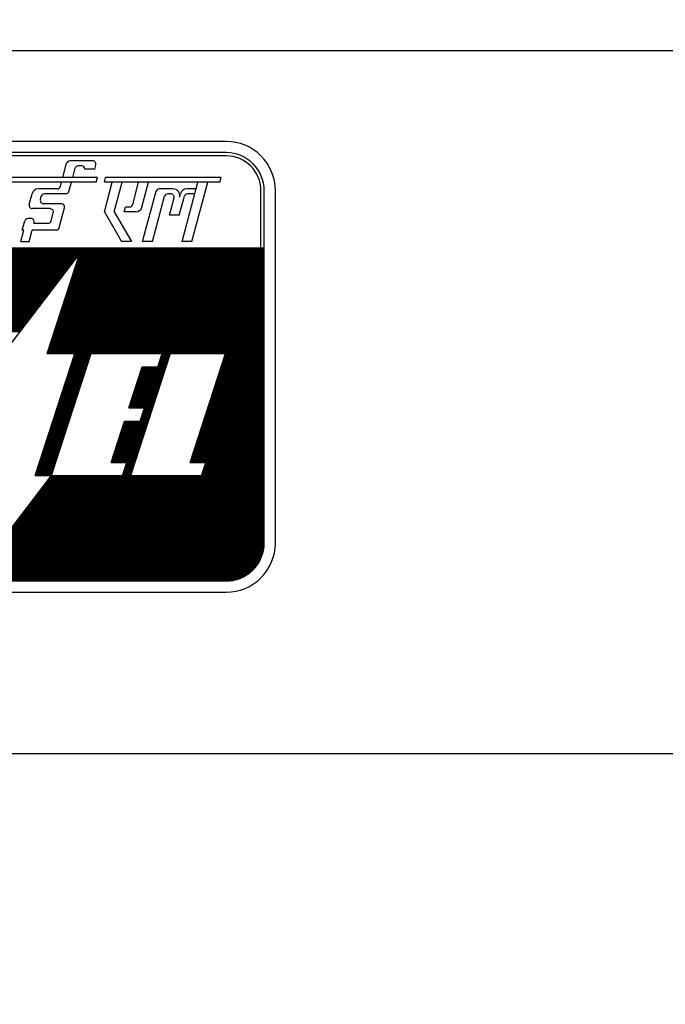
# Model space of a CAD drawing. Extents: x -287416 to 4934791, y -504132 to 1826789.
# Tile 72 of 132: x 116019 to 118773, y -177280 to -173077. Entities that reach past the tile are written whole.
import ezdxf

# ---------------------------------------------------------------- set-up
doc = ezdxf.new("R2010")
doc.units = 0
doc.header["$LTSCALE"] = 800
doc.header["$MEASUREMENT"] = 0
doc.linetypes.add('CONTINOUS', pattern=[0])
doc.layers.get('0').update_dxf_attribs({"linetype": 'CONTINUOUS'})
doc.layers.add('TEXT', color=3, linetype='CONTINUOUS', lineweight=15)
doc.styles.add('ROMANS', font='ISO9.shx', dxfattribs={"width": 0.8})

# ---------------------------------------------------------------- blocks, each defined once
blk = doc.blocks.new('*X31')
at = {"color": 0}
for p, q in [((1.977, 11.67), (16.977, 11.67)), ((1.977, 11.64), (16.977, 11.64)), ((1.977, 11.61), (16.977, 11.61)), ((1.977, 11.58), (16.977, 11.58)), ((1.977, 11.55), (16.977, 11.55)), ((9.68, 11.49), (11.702, 11.49)), ((9.69, 11.52), (11.724, 11.52)), ((11.719, 11.49), (16.977, 11.49)), ((11.729, 11.52), (16.977, 11.52)), ((9.592, 11.22), (11.495, 11.22)), ((9.602, 11.25), (11.518, 11.25)), ((9.612, 11.28), (11.541, 11.28)), ((9.622, 11.31), (11.564, 11.31)), ((9.631, 11.34), (11.587, 11.34)), ((9.641, 11.37), (11.61, 11.37)), ((9.651, 11.4), (11.633, 11.4)), ((9.661, 11.43), (11.656, 11.43)), ((9.67, 11.46), (11.679, 11.46)), ((11.631, 11.22), (16.977, 11.22)), ((11.641, 11.25), (16.977, 11.25)), ((11.651, 11.28), (16.977, 11.28)), ((11.661, 11.31), (16.977, 11.31)), ((11.67, 11.34), (16.977, 11.34)), ((11.68, 11.37), (16.977, 11.37)), ((11.69, 11.4), (16.977, 11.4)), ((11.7, 11.43), (16.977, 11.43)), ((11.709, 11.46), (16.977, 11.46)), ((9.505, 10.95), (11.289, 10.95)), ((9.514, 10.98), (11.312, 10.98)), ((9.524, 11.01), (11.335, 11.01)), ((9.534, 11.04), (11.358, 11.04)), ((9.544, 11.07), (11.381, 11.07)), ((9.553, 11.1), (11.404, 11.1)), ((9.563, 11.13), (11.427, 11.13)), ((9.573, 11.16), (11.45, 11.16)), ((9.583, 11.19), (11.473, 11.19)), ((11.544, 10.95), (16.977, 10.95)), ((11.553, 10.98), (16.977, 10.98)), ((11.563, 11.01), (16.977, 11.01)), ((11.573, 11.04), (16.977, 11.04)), ((11.583, 11.07), (16.977, 11.07)), ((11.592, 11.1), (16.977, 11.1)), ((11.602, 11.13), (16.977, 11.13)), ((11.612, 11.16), (16.977, 11.16)), ((11.622, 11.19), (16.977, 11.19)), ((9.407, 10.65), (11.06, 10.65)), ((9.417, 10.68), (11.083, 10.68)), ((9.427, 10.71), (11.106, 10.71)), ((9.436, 10.74), (11.129, 10.74)), ((9.446, 10.77), (11.152, 10.77)), ((9.456, 10.8), (11.175, 10.8)), ((9.466, 10.83), (11.198, 10.83)), ((9.475, 10.86), (11.221, 10.86)), ((9.485, 10.89), (11.244, 10.89)), ((9.495, 10.92), (11.266, 10.92)), ((11.446, 10.65), (16.977, 10.65)), ((11.456, 10.68), (16.977, 10.68)), ((11.466, 10.71), (16.977, 10.71)), ((11.475, 10.74), (16.977, 10.74)), ((11.485, 10.77), (16.977, 10.77)), ((11.495, 10.8), (16.977, 10.8)), ((11.505, 10.83), (16.977, 10.83)), ((11.514, 10.86), (16.977, 10.86)), ((11.524, 10.89), (16.977, 10.89)), ((11.534, 10.92), (16.977, 10.92)), ((9.319, 10.38), (10.854, 10.38)), ((9.329, 10.41), (10.877, 10.41)), ((9.339, 10.44), (10.9, 10.44)), ((9.349, 10.47), (10.923, 10.47)), ((9.358, 10.5), (10.946, 10.5)), ((9.368, 10.53), (10.969, 10.53)), ((9.378, 10.56), (10.992, 10.56)), ((9.388, 10.59), (11.014, 10.59)), ((9.397, 10.62), (11.037, 10.62)), ((11.359, 10.38), (16.977, 10.38)), ((11.368, 10.41), (16.977, 10.41)), ((11.378, 10.44), (16.977, 10.44)), ((11.388, 10.47), (16.977, 10.47)), ((11.398, 10.5), (16.977, 10.5)), ((11.407, 10.53), (16.977, 10.53)), ((11.417, 10.56), (16.977, 10.56)), ((11.427, 10.59), (16.977, 10.59)), ((11.437, 10.62), (16.977, 10.62)), ((9.232, 10.11), (10.648, 10.11)), ((9.241, 10.14), (10.671, 10.14)), ((9.251, 10.17), (10.694, 10.17)), ((9.261, 10.2), (10.717, 10.2)), ((9.271, 10.23), (10.74, 10.23)), ((9.28, 10.26), (10.763, 10.26)), ((9.29, 10.29), (10.785, 10.29)), ((9.3, 10.32), (10.808, 10.32)), ((9.31, 10.35), (10.831, 10.35)), ((11.271, 10.11), (16.977, 10.11)), ((11.281, 10.14), (16.977, 10.14)), ((11.29, 10.17), (16.977, 10.17)), ((11.3, 10.2), (16.977, 10.2)), ((11.31, 10.23), (16.977, 10.23)), ((11.32, 10.26), (16.977, 10.26)), ((11.329, 10.29), (16.977, 10.29)), ((11.339, 10.32), (16.977, 10.32)), ((11.349, 10.35), (16.977, 10.35)), ((9.134, 9.81), (10.419, 9.81)), ((9.144, 9.84), (10.442, 9.84)), ((9.154, 9.87), (10.465, 9.87)), ((9.163, 9.9), (10.488, 9.9)), ((9.173, 9.93), (10.511, 9.93)), ((9.183, 9.96), (10.534, 9.96)), ((9.193, 9.99), (10.556, 9.99)), ((9.202, 10.02), (10.579, 10.02)), ((9.212, 10.05), (10.602, 10.05)), ((9.222, 10.08), (10.625, 10.08)), ((11.173, 9.81), (16.977, 9.81)), ((11.183, 9.84), (16.977, 9.84)), ((11.193, 9.87), (16.977, 9.87)), ((11.203, 9.9), (16.977, 9.9)), ((11.212, 9.93), (16.977, 9.93)), ((11.222, 9.96), (16.977, 9.96)), ((11.232, 9.99), (16.977, 9.99)), ((11.242, 10.02), (16.977, 10.02)), ((11.251, 10.05), (16.977, 10.05)), ((11.261, 10.08), (16.977, 10.08)), ((9.047, 9.54), (10.213, 9.54)), ((9.056, 9.57), (10.236, 9.57)), ((9.066, 9.6), (10.259, 9.6)), ((9.076, 9.63), (10.282, 9.63)), ((9.086, 9.66), (10.304, 9.66)), ((9.095, 9.69), (10.327, 9.69)), ((9.105, 9.72), (10.35, 9.72)), ((9.115, 9.75), (10.373, 9.75)), ((9.125, 9.78), (10.396, 9.78)), ((11.086, 9.54), (16.977, 9.54)), ((11.095, 9.57), (16.977, 9.57)), ((11.105, 9.6), (16.977, 9.6)), ((11.115, 9.63), (16.977, 9.63)), ((11.125, 9.66), (16.977, 9.66)), ((11.134, 9.69), (16.977, 9.69)), ((11.144, 9.72), (16.977, 9.72)), ((11.154, 9.75), (16.977, 9.75)), ((11.164, 9.78), (16.977, 9.78)), ((8.969, 9.3), (10.03, 9.3)), ((8.978, 9.33), (10.053, 9.33)), ((8.988, 9.36), (10.075, 9.36)), ((8.998, 9.39), (10.098, 9.39)), ((9.008, 9.42), (10.121, 9.42)), ((9.017, 9.45), (10.144, 9.45)), ((9.027, 9.48), (10.167, 9.48)), ((9.037, 9.51), (10.19, 9.51)), ((10.998, 9.27), (16.977, 9.27)), ((11.008, 9.3), (16.977, 9.3)), ((11.017, 9.33), (16.977, 9.33)), ((11.027, 9.36), (16.977, 9.36)), ((11.037, 9.39), (16.977, 9.39)), ((11.047, 9.42), (16.977, 9.42)), ((11.056, 9.45), (16.977, 9.45)), ((11.066, 9.48), (16.977, 9.48)), ((11.076, 9.51), (16.977, 9.51)), ((10.9, 8.97), (16.977, 8.97)), ((10.91, 9), (16.977, 9)), ((10.92, 9.03), (16.977, 9.03)), ((10.93, 9.06), (16.977, 9.06)), ((10.939, 9.09), (16.977, 9.09)), ((10.949, 9.12), (16.977, 9.12)), ((10.959, 9.15), (16.977, 9.15)), ((10.969, 9.18), (16.977, 9.18)), ((10.978, 9.21), (16.977, 9.21)), ((10.988, 9.24), (16.977, 9.24)), ((10.813, 8.7), (16.977, 8.7)), ((10.822, 8.73), (16.977, 8.73)), ((10.832, 8.76), (16.977, 8.76)), ((10.842, 8.79), (16.977, 8.79)), ((10.852, 8.82), (16.977, 8.82)), ((10.861, 8.85), (16.977, 8.85)), ((10.871, 8.88), (16.977, 8.88)), ((10.881, 8.91), (16.977, 8.91)), ((10.891, 8.94), (16.977, 8.94)), ((11.51, 8.43), (11.979, 8.43)), ((11.52, 8.46), (11.989, 8.46)), ((11.53, 8.49), (11.998, 8.49)), ((11.539, 8.52), (12.008, 8.52)), ((11.549, 8.55), (12.018, 8.55)), ((11.559, 8.58), (12.028, 8.58)), ((11.569, 8.61), (12.037, 8.61)), ((11.578, 8.64), (12.047, 8.64)), ((11.588, 8.67), (12.057, 8.67)), ((13.994, 8.43), (14.229, 8.43)), ((14.004, 8.46), (14.239, 8.46)), ((14.014, 8.49), (14.248, 8.49)), ((14.024, 8.52), (14.258, 8.52)), ((14.033, 8.55), (14.268, 8.55)), ((14.043, 8.58), (14.278, 8.58)), ((14.053, 8.61), (14.287, 8.61)), ((14.063, 8.64), (14.297, 8.64)), ((14.072, 8.67), (14.307, 8.67)), ((15.799, 8.43), (16.977, 8.43)), ((15.809, 8.46), (16.977, 8.46)), ((15.819, 8.49), (16.977, 8.49)), ((15.828, 8.52), (16.977, 8.52)), ((15.838, 8.55), (16.977, 8.55)), ((15.848, 8.58), (16.977, 8.58)), ((15.858, 8.61), (16.977, 8.61)), ((15.867, 8.64), (16.977, 8.64)), ((15.877, 8.67), (16.977, 8.67)), ((11.413, 8.13), (11.881, 8.13)), ((11.422, 8.16), (11.891, 8.16)), ((11.432, 8.19), (11.901, 8.19)), ((11.442, 8.22), (11.911, 8.22)), ((11.452, 8.25), (11.92, 8.25)), ((11.461, 8.28), (11.93, 8.28)), ((11.471, 8.31), (11.94, 8.31)), ((11.481, 8.34), (11.95, 8.34)), ((11.491, 8.37), (11.959, 8.37)), ((11.5, 8.4), (11.969, 8.4)), ((13.452, 8.13), (14.131, 8.13)), ((13.461, 8.16), (14.141, 8.16)), ((13.471, 8.19), (14.151, 8.19)), ((13.481, 8.22), (14.161, 8.22)), ((13.491, 8.25), (14.17, 8.25)), ((13.5, 8.28), (14.18, 8.28)), ((13.955, 8.31), (14.19, 8.31)), ((13.965, 8.34), (14.2, 8.34)), ((13.975, 8.37), (14.209, 8.37)), ((13.985, 8.4), (14.219, 8.4)), ((15.702, 8.13), (16.977, 8.13)), ((15.711, 8.16), (16.977, 8.16)), ((15.721, 8.19), (16.977, 8.19)), ((15.731, 8.22), (16.977, 8.22)), ((15.741, 8.25), (16.977, 8.25)), ((15.75, 8.28), (16.977, 8.28)), ((15.76, 8.31), (16.977, 8.31)), ((15.77, 8.34), (16.977, 8.34)), ((15.78, 8.37), (16.977, 8.37)), ((15.789, 8.4), (16.977, 8.4)), ((11.325, 7.86), (11.794, 7.86)), ((11.335, 7.89), (11.803, 7.89)), ((11.344, 7.92), (11.813, 7.92)), ((11.354, 7.95), (11.823, 7.95)), ((11.364, 7.98), (11.833, 7.98)), ((11.374, 8.01), (11.842, 8.01)), ((11.383, 8.04), (11.852, 8.04)), ((11.393, 8.07), (11.862, 8.07)), ((11.403, 8.1), (11.872, 8.1)), ((13.364, 7.86), (14.044, 7.86)), ((13.374, 7.89), (14.053, 7.89)), ((13.383, 7.92), (14.063, 7.92)), ((13.393, 7.95), (14.073, 7.95)), ((13.403, 7.98), (14.083, 7.98)), ((13.413, 8.01), (14.092, 8.01)), ((13.422, 8.04), (14.102, 8.04)), ((13.432, 8.07), (14.112, 8.07)), ((13.442, 8.1), (14.122, 8.1)), ((15.614, 7.86), (16.977, 7.86)), ((15.624, 7.89), (16.977, 7.89)), ((15.633, 7.92), (16.977, 7.92)), ((15.643, 7.95), (16.977, 7.95)), ((15.653, 7.98), (16.977, 7.98)), ((15.663, 8.01), (16.977, 8.01)), ((15.672, 8.04), (16.977, 8.04)), ((15.682, 8.07), (16.977, 8.07)), ((15.692, 8.1), (16.977, 8.1)), ((11.237, 7.59), (11.706, 7.59)), ((11.247, 7.62), (11.716, 7.62)), ((11.257, 7.65), (11.725, 7.65)), ((11.266, 7.68), (11.735, 7.68)), ((11.276, 7.71), (11.745, 7.71)), ((11.286, 7.74), (11.755, 7.74)), ((11.296, 7.77), (11.764, 7.77)), ((11.305, 7.8), (11.774, 7.8)), ((11.315, 7.83), (11.784, 7.83)), ((13.276, 7.59), (13.956, 7.59)), ((13.286, 7.62), (13.966, 7.62)), ((13.296, 7.65), (13.975, 7.65)), ((13.305, 7.68), (13.985, 7.68)), ((13.315, 7.71), (13.995, 7.71)), ((13.325, 7.74), (14.005, 7.74)), ((13.335, 7.77), (14.014, 7.77)), ((13.344, 7.8), (14.024, 7.8)), ((13.354, 7.83), (14.034, 7.83)), ((15.526, 7.59), (16.977, 7.59)), ((15.536, 7.62), (16.977, 7.62)), ((15.546, 7.65), (16.977, 7.65)), ((15.555, 7.68), (16.977, 7.68)), ((15.565, 7.71), (16.977, 7.71)), ((15.575, 7.74), (16.977, 7.74)), ((15.585, 7.77), (16.977, 7.77)), ((15.594, 7.8), (16.977, 7.8)), ((15.604, 7.83), (16.977, 7.83)), ((11.14, 7.29), (11.608, 7.29)), ((11.149, 7.32), (11.618, 7.32)), ((11.159, 7.35), (11.628, 7.35)), ((11.169, 7.38), (11.638, 7.38)), ((11.179, 7.41), (11.647, 7.41)), ((11.188, 7.44), (11.657, 7.44)), ((11.198, 7.47), (11.667, 7.47)), ((11.208, 7.5), (11.677, 7.5)), ((11.218, 7.53), (11.686, 7.53)), ((11.227, 7.56), (11.696, 7.56)), ((13.179, 7.29), (13.858, 7.29)), ((13.188, 7.32), (13.868, 7.32)), ((13.198, 7.35), (13.878, 7.35)), ((13.208, 7.38), (13.888, 7.38)), ((13.218, 7.41), (13.897, 7.41)), ((13.227, 7.44), (13.907, 7.44)), ((13.237, 7.47), (13.917, 7.47)), ((13.247, 7.5), (13.927, 7.5)), ((13.257, 7.53), (13.936, 7.53)), ((13.266, 7.56), (13.946, 7.56)), ((15.429, 7.29), (16.977, 7.29)), ((15.438, 7.32), (16.977, 7.32)), ((15.448, 7.35), (16.977, 7.35)), ((15.458, 7.38), (16.977, 7.38)), ((15.468, 7.41), (16.977, 7.41)), ((15.477, 7.44), (16.977, 7.44)), ((15.487, 7.47), (16.977, 7.47)), ((15.497, 7.5), (16.977, 7.5)), ((15.507, 7.53), (16.977, 7.53)), ((15.516, 7.56), (16.977, 7.56)), ((11.052, 7.02), (11.521, 7.02)), ((11.062, 7.05), (11.53, 7.05)), ((11.071, 7.08), (11.54, 7.08)), ((11.081, 7.11), (11.55, 7.11)), ((11.091, 7.14), (11.56, 7.14)), ((11.101, 7.17), (11.569, 7.17)), ((11.11, 7.2), (11.579, 7.2)), ((11.12, 7.23), (11.589, 7.23)), ((11.13, 7.26), (11.599, 7.26)), ((13.13, 7.14), (13.81, 7.14)), ((13.14, 7.17), (13.819, 7.17)), ((13.149, 7.2), (13.829, 7.2)), ((13.159, 7.23), (13.839, 7.23)), ((13.169, 7.26), (13.849, 7.26)), ((13.536, 7.02), (13.771, 7.02)), ((13.546, 7.05), (13.78, 7.05)), ((13.556, 7.08), (13.79, 7.08)), ((13.566, 7.11), (13.8, 7.11)), ((15.341, 7.02), (16.977, 7.02)), ((15.351, 7.05), (16.977, 7.05)), ((15.361, 7.08), (16.977, 7.08)), ((15.37, 7.11), (16.977, 7.11)), ((15.38, 7.14), (16.977, 7.14)), ((15.39, 7.17), (16.977, 7.17)), ((15.399, 7.2), (16.977, 7.2)), ((15.409, 7.23), (16.977, 7.23)), ((15.419, 7.26), (16.977, 7.26)), ((10.964, 6.75), (11.433, 6.75)), ((10.974, 6.78), (11.443, 6.78)), ((10.984, 6.81), (11.452, 6.81)), ((10.993, 6.84), (11.462, 6.84)), ((11.003, 6.87), (11.472, 6.87)), ((11.013, 6.9), (11.482, 6.9)), ((11.023, 6.93), (11.491, 6.93)), ((11.032, 6.96), (11.501, 6.96)), ((11.042, 6.99), (11.511, 6.99)), ((13.449, 6.75), (13.683, 6.75)), ((13.458, 6.78), (13.693, 6.78)), ((13.468, 6.81), (13.702, 6.81)), ((13.478, 6.84), (13.712, 6.84)), ((13.488, 6.87), (13.722, 6.87)), ((13.497, 6.9), (13.732, 6.9)), ((13.507, 6.93), (13.741, 6.93)), ((13.517, 6.96), (13.751, 6.96)), ((13.527, 6.99), (13.761, 6.99)), ((15.253, 6.75), (16.977, 6.75)), ((15.263, 6.78), (16.977, 6.78)), ((15.273, 6.81), (16.977, 6.81)), ((15.283, 6.84), (16.977, 6.84)), ((15.292, 6.87), (16.977, 6.87)), ((15.302, 6.9), (16.977, 6.9)), ((15.312, 6.93), (16.977, 6.93)), ((15.322, 6.96), (16.977, 6.96)), ((15.331, 6.99), (16.977, 6.99)), ((10.867, 6.45), (11.335, 6.45)), ((10.876, 6.48), (11.345, 6.48)), ((10.886, 6.51), (11.355, 6.51)), ((10.896, 6.54), (11.365, 6.54)), ((10.906, 6.57), (11.374, 6.57)), ((10.915, 6.6), (11.384, 6.6)), ((10.925, 6.63), (11.394, 6.63)), ((10.935, 6.66), (11.404, 6.66)), ((10.945, 6.69), (11.413, 6.69)), ((10.954, 6.72), (11.423, 6.72)), ((12.906, 6.45), (13.585, 6.45)), ((12.916, 6.48), (13.595, 6.48)), ((12.925, 6.51), (13.605, 6.51)), ((12.935, 6.54), (13.615, 6.54)), ((12.945, 6.57), (13.624, 6.57)), ((12.955, 6.6), (13.634, 6.6)), ((12.964, 6.63), (13.644, 6.63)), ((12.974, 6.66), (13.654, 6.66)), ((12.984, 6.69), (13.663, 6.69)), ((12.994, 6.72), (13.673, 6.72)), ((15.156, 6.45), (16.977, 6.45)), ((15.166, 6.48), (16.977, 6.48)), ((15.175, 6.51), (16.977, 6.51)), ((15.185, 6.54), (16.977, 6.54)), ((15.195, 6.57), (16.977, 6.57)), ((15.205, 6.6), (16.977, 6.6)), ((15.214, 6.63), (16.977, 6.63)), ((15.224, 6.66), (16.977, 6.66)), ((15.234, 6.69), (16.977, 6.69)), ((15.244, 6.72), (16.977, 6.72)), ((10.779, 6.18), (11.248, 6.18)), ((10.789, 6.21), (11.258, 6.21)), ((10.799, 6.24), (11.267, 6.24)), ((10.808, 6.27), (11.277, 6.27)), ((10.818, 6.3), (11.287, 6.3)), ((10.828, 6.33), (11.297, 6.33)), ((10.838, 6.36), (11.306, 6.36)), ((10.847, 6.39), (11.316, 6.39)), ((10.857, 6.42), (11.326, 6.42)), ((12.818, 6.18), (13.498, 6.18)), ((12.828, 6.21), (13.508, 6.21)), ((12.838, 6.24), (13.517, 6.24)), ((12.847, 6.27), (13.527, 6.27)), ((12.857, 6.3), (13.537, 6.3)), ((12.867, 6.33), (13.547, 6.33)), ((12.877, 6.36), (13.556, 6.36)), ((12.886, 6.39), (13.566, 6.39)), ((12.896, 6.42), (13.576, 6.42)), ((15.068, 6.18), (16.977, 6.18)), ((15.078, 6.21), (16.977, 6.21)), ((15.088, 6.24), (16.977, 6.24)), ((15.097, 6.27), (16.977, 6.27)), ((15.107, 6.3), (16.977, 6.3)), ((15.117, 6.33), (16.977, 6.33)), ((15.127, 6.36), (16.977, 6.36)), ((15.136, 6.39), (16.977, 6.39)), ((15.146, 6.42), (16.977, 6.42)), ((10.691, 5.91), (11.16, 5.91)), ((10.701, 5.94), (11.17, 5.94)), ((10.711, 5.97), (11.18, 5.97)), ((10.721, 6), (11.189, 6)), ((10.73, 6.03), (11.199, 6.03)), ((10.74, 6.06), (11.209, 6.06)), ((10.75, 6.09), (11.219, 6.09)), ((10.76, 6.12), (11.228, 6.12)), ((10.769, 6.15), (11.238, 6.15)), ((12.73, 5.91), (13.41, 5.91)), ((12.74, 5.94), (13.42, 5.94)), ((12.75, 5.97), (13.43, 5.97)), ((12.76, 6), (13.439, 6)), ((12.769, 6.03), (13.449, 6.03)), ((12.779, 6.06), (13.459, 6.06)), ((12.789, 6.09), (13.469, 6.09)), ((12.799, 6.12), (13.478, 6.12)), ((12.808, 6.15), (13.488, 6.15)), ((14.98, 5.91), (16.977, 5.91)), ((14.99, 5.94), (16.977, 5.94)), ((15, 5.97), (16.977, 5.97)), ((15.01, 6), (16.977, 6)), ((15.019, 6.03), (16.977, 6.03)), ((15.029, 6.06), (16.977, 6.06)), ((15.039, 6.09), (16.977, 6.09)), ((15.049, 6.12), (16.977, 6.12)), ((15.058, 6.15), (16.977, 6.15)), ((10.594, 5.61), (11.063, 5.61)), ((10.604, 5.64), (11.072, 5.64)), ((10.613, 5.67), (11.082, 5.67)), ((10.623, 5.7), (11.092, 5.7)), ((10.633, 5.73), (11.102, 5.73)), ((10.643, 5.76), (11.111, 5.76)), ((10.652, 5.79), (11.121, 5.79)), ((10.662, 5.82), (11.131, 5.82)), ((10.672, 5.85), (11.141, 5.85)), ((10.682, 5.88), (11.15, 5.88)), ((12.633, 5.61), (13.313, 5.61)), ((12.643, 5.64), (13.322, 5.64)), ((12.652, 5.67), (13.332, 5.67)), ((12.662, 5.7), (13.342, 5.7)), ((12.672, 5.73), (13.352, 5.73)), ((12.682, 5.76), (13.361, 5.76)), ((12.691, 5.79), (13.371, 5.79)), ((12.701, 5.82), (13.381, 5.82)), ((12.711, 5.85), (13.391, 5.85)), ((12.721, 5.88), (13.4, 5.88)), ((14.883, 5.61), (16.977, 5.61)), ((14.893, 5.64), (16.977, 5.64)), ((14.902, 5.67), (16.977, 5.67)), ((14.912, 5.7), (16.977, 5.7)), ((14.922, 5.73), (16.977, 5.73)), ((14.932, 5.76), (16.977, 5.76)), ((14.941, 5.79), (16.977, 5.79)), ((14.951, 5.82), (16.977, 5.82)), ((14.961, 5.85), (16.977, 5.85)), ((14.971, 5.88), (16.977, 5.88)), ((10.506, 5.34), (10.975, 5.34)), ((10.516, 5.37), (10.985, 5.37)), ((10.526, 5.4), (10.994, 5.4)), ((10.535, 5.43), (11.004, 5.43)), ((10.545, 5.46), (11.014, 5.46)), ((10.555, 5.49), (11.024, 5.49)), ((10.565, 5.52), (11.033, 5.52)), ((10.574, 5.55), (11.043, 5.55)), ((10.584, 5.58), (11.053, 5.58)), ((12.623, 5.58), (13.303, 5.58)), ((12.99, 5.34), (13.225, 5.34)), ((13, 5.37), (13.235, 5.37)), ((13.01, 5.4), (13.244, 5.4)), ((13.02, 5.43), (13.254, 5.43)), ((13.029, 5.46), (13.264, 5.46)), ((13.039, 5.49), (13.274, 5.49)), ((13.049, 5.52), (13.283, 5.52)), ((13.059, 5.55), (13.293, 5.55)), ((14.873, 5.58), (16.977, 5.58)), ((15.24, 5.34), (16.977, 5.34)), ((15.25, 5.37), (16.977, 5.37)), ((15.26, 5.4), (16.977, 5.4)), ((15.27, 5.43), (16.977, 5.43)), ((15.279, 5.46), (16.977, 5.46)), ((15.289, 5.49), (16.977, 5.49)), ((15.299, 5.52), (16.977, 5.52)), ((15.309, 5.55), (16.977, 5.55)), ((10.467, 5.22), (10.936, 5.22)), ((10.477, 5.25), (10.946, 5.25)), ((10.487, 5.28), (10.955, 5.28)), ((10.496, 5.31), (10.965, 5.31)), ((10.829, 5.07), (16.977, 5.07)), ((10.852, 5.1), (16.977, 5.1)), ((10.875, 5.13), (16.977, 5.13)), ((10.898, 5.16), (16.977, 5.16)), ((10.921, 5.19), (16.977, 5.19)), ((12.951, 5.22), (13.186, 5.22)), ((12.961, 5.25), (13.196, 5.25)), ((12.971, 5.28), (13.205, 5.28)), ((12.981, 5.31), (13.215, 5.31)), ((15.201, 5.22), (16.977, 5.22)), ((15.211, 5.25), (16.977, 5.25)), ((15.221, 5.28), (16.977, 5.28)), ((15.231, 5.31), (16.977, 5.31)), ((10.6, 4.77), (16.977, 4.77)), ((10.623, 4.8), (16.977, 4.8)), ((10.646, 4.83), (16.977, 4.83)), ((10.669, 4.86), (16.977, 4.86)), ((10.692, 4.89), (16.977, 4.89)), ((10.715, 4.92), (16.977, 4.92)), ((10.738, 4.95), (16.977, 4.95)), ((10.76, 4.98), (16.977, 4.98)), ((10.783, 5.01), (16.977, 5.01)), ((10.806, 5.04), (16.977, 5.04)), ((10.394, 4.5), (16.977, 4.5)), ((10.417, 4.53), (16.977, 4.53)), ((10.44, 4.56), (16.977, 4.56)), ((10.463, 4.59), (16.977, 4.59)), ((10.486, 4.62), (16.977, 4.62)), ((10.509, 4.65), (16.977, 4.65)), ((10.531, 4.68), (16.977, 4.68)), ((10.554, 4.71), (16.977, 4.71)), ((10.577, 4.74), (16.977, 4.74)), ((10.188, 4.23), (16.977, 4.23)), ((10.211, 4.26), (16.977, 4.26)), ((10.234, 4.29), (16.977, 4.29)), ((10.257, 4.32), (16.977, 4.32)), ((10.28, 4.35), (16.977, 4.35)), ((10.302, 4.38), (16.977, 4.38)), ((10.325, 4.41), (16.977, 4.41)), ((10.348, 4.44), (16.977, 4.44)), ((10.371, 4.47), (16.977, 4.47)), ((9.959, 3.93), (16.977, 3.93)), ((9.982, 3.96), (16.977, 3.96)), ((10.005, 3.99), (16.977, 3.99)), ((10.028, 4.02), (16.977, 4.02)), ((10.05, 4.05), (16.977, 4.05)), ((10.073, 4.08), (16.977, 4.08)), ((10.096, 4.11), (16.977, 4.11)), ((10.119, 4.14), (16.977, 4.14)), ((10.142, 4.17), (16.977, 4.17)), ((10.165, 4.2), (16.977, 4.2)), ((9.753, 3.66), (16.977, 3.66)), ((9.776, 3.69), (16.977, 3.69)), ((9.799, 3.72), (16.977, 3.72)), ((9.821, 3.75), (16.977, 3.75)), ((9.844, 3.78), (16.977, 3.78)), ((9.867, 3.81), (16.977, 3.81)), ((9.89, 3.84), (16.977, 3.84)), ((9.913, 3.87), (16.977, 3.87)), ((9.936, 3.9), (16.977, 3.9)), ((9.547, 3.39), (16.977, 3.39)), ((9.57, 3.42), (16.977, 3.42)), ((9.592, 3.45), (16.977, 3.45)), ((9.615, 3.48), (16.977, 3.48)), ((9.638, 3.51), (16.977, 3.51)), ((9.661, 3.54), (16.977, 3.54)), ((9.684, 3.57), (16.977, 3.57)), ((9.707, 3.6), (16.977, 3.6)), ((9.73, 3.63), (16.977, 3.63)), ((9.318, 3.09), (16.96, 3.09)), ((9.34, 3.12), (16.965, 3.12)), ((9.363, 3.15), (16.969, 3.15)), ((9.386, 3.18), (16.972, 3.18)), ((9.409, 3.21), (16.975, 3.21)), ((9.432, 3.24), (16.976, 3.24)), ((9.455, 3.27), (16.977, 3.27)), ((9.478, 3.3), (16.977, 3.3)), ((9.501, 3.33), (16.977, 3.33)), ((9.524, 3.36), (16.977, 3.36)), ((9.111, 2.82), (16.874, 2.82)), ((9.134, 2.85), (16.887, 2.85)), ((9.157, 2.88), (16.9, 2.88)), ((9.18, 2.91), (16.911, 2.91)), ((9.203, 2.94), (16.922, 2.94)), ((9.226, 2.97), (16.931, 2.97)), ((9.249, 3), (16.94, 3)), ((9.272, 3.03), (16.947, 3.03)), ((9.295, 3.06), (16.954, 3.06)), ((8.905, 2.55), (16.692, 2.55)), ((8.928, 2.58), (16.719, 2.58)), ((8.951, 2.61), (16.743, 2.61)), ((8.974, 2.64), (16.766, 2.64)), ((8.997, 2.67), (16.788, 2.67)), ((9.02, 2.7), (16.807, 2.7)), ((9.043, 2.73), (16.826, 2.73)), ((9.066, 2.76), (16.843, 2.76)), ((9.089, 2.79), (16.859, 2.79)), ((2.527, 2.34), (16.426, 2.34)), ((2.585, 2.31), (16.369, 2.31)), ((2.652, 2.28), (16.301, 2.28)), ((2.737, 2.25), (16.217, 2.25)), ((8.768, 2.37), (16.477, 2.37)), ((8.791, 2.4), (16.521, 2.4)), ((8.814, 2.43), (16.562, 2.43)), ((8.837, 2.46), (16.599, 2.46)), ((8.86, 2.49), (16.632, 2.49)), ((8.882, 2.52), (16.663, 2.52)), ((2.859, 2.22), (16.095, 2.22))]:
    blk.add_line(p, q, dxfattribs=at)
blk = doc.blocks.new('A$C731D3036')
for p, q in [((-593.641, 151.19), (-26.68, 151.19)), ((-390.637, 144.517), (-419.193, 144.517)), ((-400.975, 143.162), (-400.737, 144.05)), ((-399.091, 144.204), (-400.536, 144.204)), ((-399.8, 143.892), (-399.994, 143.892)), ((-398.959, 143.683), (-398.89, 143.942)), ((-400.35, 143.162), (-400.195, 143.737)), ((-398.959, 143.683), (-399.592, 143.683)), ((-398.87, 142.849), (-404.289, 142.849)), ((-398.786, 143.162), (-404.206, 143.162)), ((-401.129, 142.587), (-401.059, 142.849)), ((-400.587, 142.274), (-400.433, 142.849)), ((-398.87, 142.849), (-398.786, 143.162)), ((-398.349, 142.849), (-398.265, 143.162)), ((-391.053, 142.849), (-398.349, 142.849)), ((-398.349, 140.973), (-397.846, 142.849)), ((-390.97, 143.162), (-398.265, 143.162)), ((-397.724, 140.973), (-397.221, 142.849)), ((-396.556, 141.441), (-396.179, 142.849)), ((-395.973, 141.282), (-395.553, 142.849)), ((-393.432, 139.097), (-392.427, 142.849)), ((-392.807, 139.097), (-391.801, 142.849)), ((-391.053, 142.849), (-390.97, 143.162)), ((-403.103, 141.444), (-402.921, 142.123)), ((-401.33, 142.432), (-402.518, 142.432)), ((-400.789, 142.12), (-402.136, 142.12)), ((-395.933, 139.097), (-395.081, 142.278)), ((-394, 142.432), (-394.88, 142.432)), ((-394.145, 142.12), (-394.338, 142.12)), ((-393.598, 141.908), (-393.54, 142.123)), ((-392.538, 142.432), (-393.137, 142.432)), ((-392.622, 142.12), (-393.088, 142.12)), ((-388.448, 138.681), (-388.448, 142.328)), ((-402.394, 141.757), (-402.338, 141.965)), ((-401.068, 141.494), (-402.192, 141.494)), ((-395.308, 139.097), (-394.54, 141.965)), ((-394.236, 140.765), (-393.943, 141.857)), ((-393.611, 140.765), (-393.289, 141.965)), ((-401.777, 141.182), (-402.901, 141.182)), ((-401.715, 140.398), (-401.576, 140.919)), ((-401.202, 139.981), (-400.867, 141.232)), ((-398.349, 140.973), (-397.266, 139.097)), ((-397.724, 140.973), (-396.64, 139.097)), ((-397.098, 140.973), (-397.014, 141.286)), ((-396.376, 140.973), (-397.098, 140.973)), ((-396.758, 141.286), (-397.014, 141.286)), ((-403.536, 139.827), (-403.382, 140.402)), ((-402.987, 140.556), (-403.181, 140.556)), ((-402.799, 140.244), (-402.786, 140.294)), ((-401.917, 140.244), (-402.799, 140.244)), ((-393.611, 140.765), (-394.236, 140.765)), ((-403.627, 139.097), (-403.432, 139.827)), ((-403.432, 139.827), (-403.536, 139.827)), ((-403.106, 139.097), (-402.911, 139.827)), ((-401.403, 139.827), (-402.911, 139.827)), ((-403.627, 139.097), (-403.106, 139.097)), ((-396.64, 139.097), (-397.266, 139.097)), ((-395.308, 139.097), (-395.933, 139.097)), ((-392.807, 139.097), (-393.432, 139.097)), ((-388.239, 138.681), (-421.59, 138.681)), ((-399.9, 138.368), (-404.754, 132.01)), ((-401.966, 132.01), (-399.9, 138.368)), ((-402.726, 124.298), (-400.22, 132.01)), ((-401.966, 132.01), (-400.22, 132.01)), ((-401.684, 124.298), (-399.178, 132.01)), ((-399.178, 132.01), (-394.697, 132.01)), ((-396.681, 124.298), (-394.175, 132.01)), ((-394.967, 131.177), (-394.697, 132.01)), ((-394.175, 132.01), (-390.684, 132.01)), ((-392.919, 125.132), (-390.684, 132.01)), ((-396.804, 128.571), (-395.958, 131.177)), ((-395.958, 131.177), (-394.967, 131.177)), ((-396.804, 128.571), (-395.814, 128.571)), ((-396.085, 127.737), (-395.814, 128.571)), ((-397.922, 125.132), (-397.075, 127.737)), ((-397.075, 127.737), (-396.085, 127.737)), ((-397.922, 125.132), (-396.932, 125.132)), ((-397.202, 124.298), (-396.932, 125.132)), ((-392.919, 125.132), (-391.929, 125.132)), ((-392.2, 124.298), (-391.929, 125.132)), ((-406.538, 117.941), (-401.684, 124.298)), ((-402.726, 124.298), (-401.684, 124.298)), ((-401.684, 124.298), (-397.202, 124.298)), ((-396.681, 124.298), (-392.2, 124.298)), ((-749.277, 106.722), (-26.68, 106.722)), ((-749.277, 106.722), (-337.953, 106.722))]:
    blk.add_line(p, q)
for points in [[(-422.297, 138.681), (-422.297, 120.025, 0.414214), (-419.193, 116.921), (-390.637, 116.921, 0.414214), (-387.533, 120.025), (-387.533, 142.328, 0.414214), (-390.637, 145.432), (-419.193, 145.432, 0.414214), (-422.297, 142.328)], [(-421.59, 138.681), (-421.59, 120.025, 0.414214), (-419.193, 117.628), (-390.637, 117.628, 0.414214), (-388.239, 120.025), (-388.239, 138.681), (-388.239, 142.328, 0.414214), (-390.637, 144.725), (-419.193, 144.725, 0.414214), (-421.59, 142.328)], [(-419.193, 117.628), (-390.637, 117.628, 0.414214), (-388.239, 120.025), (-388.239, 138.681), (-421.59, 138.681), (-421.59, 120.025, 0.414214)]]:
    blk.add_lwpolyline(points, format="xyb", close=True)
for centre, radius, start, end in [((-390.637, 142.328), 2.189, 0, 90), ((-400.536, 143.996), 0.208, 90, 165), ((-399.994, 143.683), 0.208, 90, 165), ((-399.8, 143.683), 0.208, 0, 90), ((-399.091, 143.996), 0.208, 345, 90), ((-402.518, 142.016), 0.417, 90, 165), ((-402.136, 141.911), 0.208, 90, 165), ((-401.33, 142.641), 0.208, 270, 345), ((-400.789, 142.328), 0.208, 270, 345), ((-394.88, 142.224), 0.208, 90, 165), ((-394.338, 141.911), 0.208, 90, 165), ((-394.145, 141.911), 0.208, 345, 90), ((-394, 142.016), 0.417, 345, 90), ((-393.137, 142.016), 0.417, 90, 165), ((-393.088, 141.911), 0.208, 90, 165), ((-402.901, 141.39), 0.208, 165, 270), ((-402.192, 141.703), 0.208, 165, 270), ((-401.068, 141.286), 0.208, 345, 90), ((-396.758, 141.494), 0.208, 270, 345), ((-401.777, 140.973), 0.208, 345, 90), ((-396.376, 141.39), 0.417, 270, 345), ((-403.181, 140.348), 0.208, 90, 165), ((-402.987, 140.348), 0.208, 345, 90), ((-401.917, 140.452), 0.208, 270, 345), ((-401.403, 140.035), 0.208, 270, 345)]:
    blk.add_arc(centre, radius, start, end)
at = {"xscale": 2.223374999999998, "yscale": 2.223374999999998, "zscale": 2.223374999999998}
blk.add_blockref('*X31', (-425.985, 112.732), dxfattribs=at)

msp = doc.modelspace()

# ---------------------------------------------------------------- block references
at = {"color": 1, "linetype": 'CONTINOUS', "lineweight": 15, "xscale": 67.46500254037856, "yscale": 67.46500254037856, "zscale": 67.46500254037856}
msp.add_blockref('A$C731D3036', (143254.7, -183408.7), dxfattribs=at)

# ---------------------------------------------------------------- texts
at = {"layer": 'TEXT', "insert": (104145.1, -153567.1), "char_height": 450, "width": 25083.616, "attachment_point": 1, "style": 'ROMANS'}
msp.add_mtext('\\pi-450,l450;{\\Fromans|c0;1. ALL DIMENSIONS ARE IN MM & ELEVATIONS IN METERS UNLESS STATED OTHERWISE. \\P\\pi-900,l900;2. ALL ELEVATIONS ARE WITH RESPECT TO TG HALL 0.0M WHICH CORRESPONDS TO    RL(+)219.0M  \\P3. ALL CIVIL DETAILS SUCH AS DOORS/WALLS/CLADDINGS/OPENINGS/TOILETS/ STAIRCASES/LIFT ETC. ARE INDICATIVE ONLY & FOR EXACT DETAILS REFER CIVIL/ARCHITECTURE DRAWINGS. \\P4. CIVIL TO PROVIDE 2NOs. EPS (TOS) 250MM WIDEx13800MM LONG FOR HPH-5, 250MM WIDEx16300MM LONG FOR HPH-6 FOR MOVEMENT OF HP.HEATERS AS PER LOCATION SHOWN IN THE DWG. }', dxfattribs=at)

doc.saveas('drawing.dxf')
